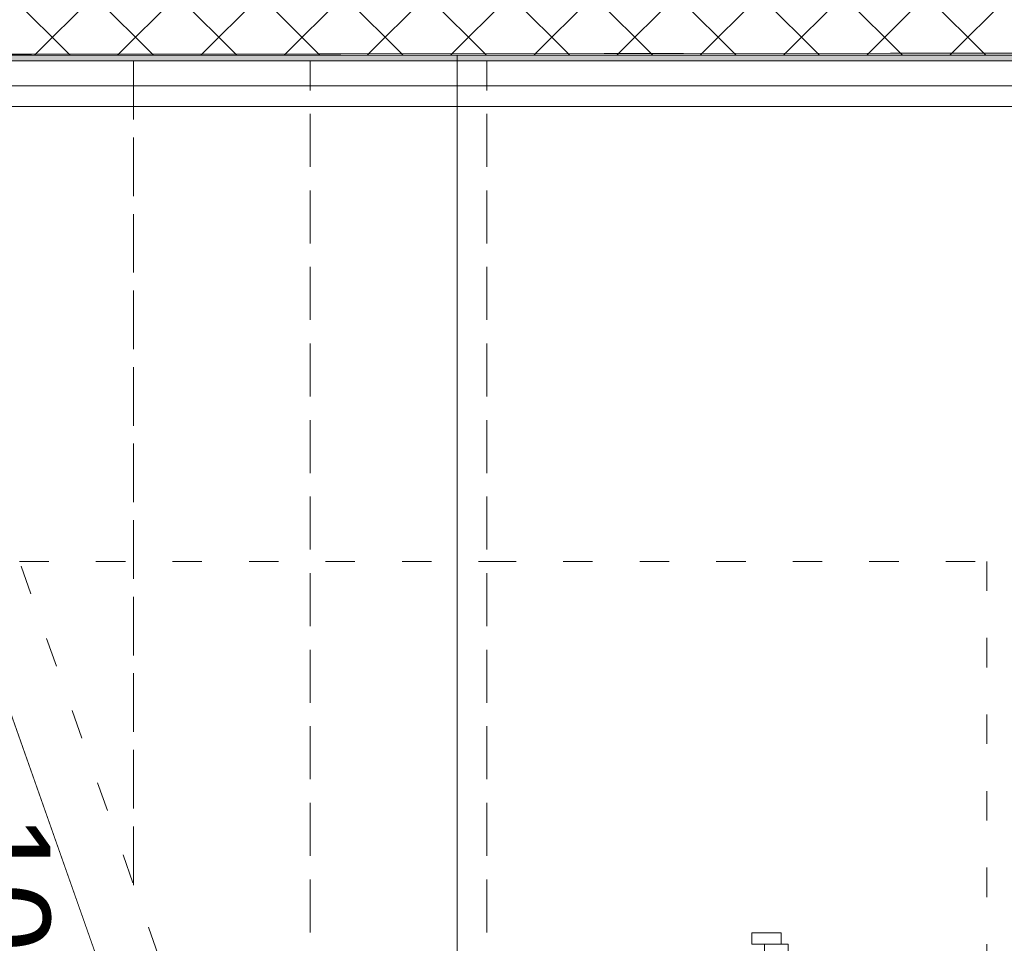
# Model space of a CAD drawing. Header units: millimetres. Extents: x 74467 to 235410, y -65 to 114857.
# Tile 212 of 256: x 136699 to 138372, y 69737 to 71306. Entities that reach past the tile are written whole.
import ezdxf
from ezdxf.enums import TextEntityAlignment as Align

# ---------------------------------------------------------------- set-up
doc = ezdxf.new("R2010")
doc.units = ezdxf.units.MM
doc.header["$MEASUREMENT"] = 0
for name, pattern in [('Katkend topelt', [1093.611073, 529.166651, -211.666656, 141.111112, -211.666656]), ('Punktiir tihe', [176.388884, 0, -176.388884]), ('Putukavõrk', [130, 50, -80]), ('Wipeout_Contour', [1000, 0, -1000])]:
    doc.linetypes.add(name, pattern=pattern)
for name, color, linetype in [('00 Kunstikonkursi LÜ jaoks asendi 2D', 7, 'Continuous'), ('00 Teljed.AR', 7, 'Continuous'), ('1235 Vahelaed.AR', 7, 'Continuous'), ('1237 Trepid.AR', 7, 'Continuous'), ('1311 Siseseinad.AR', 7, 'Continuous'), ('1317 Käsipuud.SA', 7, 'Continuous'), ('1326 Seinapinnad.SA', 7, 'Continuous'), ('9350 Netopind.AR', 7, 'Continuous'), ('Uks', 7, 'Continuous')]:
    doc.layers.add(name, color=color, linetype=linetype)
doc.styles.add('GENERATED_STYLE_3', font='txt')

# ---------------------------------------------------------------- blocks, each defined once
blk = doc.blocks.new('Slab_19_1', base_point=(137442.6, 67680.3))
at = {"layer": '1235 Vahelaed.AR', "color": 7, "linetype": 'Continuous', "lineweight": 13, "flags": 128}
blk.add_lwpolyline([(137442.6, 67680.3), (139382.6, 67680.3), (139382.6, 69965.7), (139552.6, 69965.7), (139552.6, 71165.9), (139382.6, 71165.9), (139382.6, 71245.9), (137442.6, 71245.9)], close=True, dxfattribs=at)
blk = doc.blocks.new('Stair_2_1')
at = {"layer": '1237 Trepid.AR', "color": 253, "linetype": 'Putukavõrk', "lineweight": 13, "true_color": 0xa5a6a4}
for p, q in [((136892.6, 71235.9), (136592.6, 71235.9)), ((137192.6, 71235.9), (136892.6, 71235.9)), ((137192.6, 69535.9), (137192.6, 71235.9)), ((137192.6, 71235.9), (137192.6, 69535.9)), ((137492.6, 71235.9), (137192.6, 71235.9)), ((137492.6, 69535.9), (137492.6, 71235.9)), ((137492.6, 71235.9), (137492.6, 69535.9)), ((139382.6, 71235.9), (137492.6, 71235.9)), ((137492.6, 70385.9), (138342.6, 70385.9)), ((138342.6, 70385.9), (138342.6, 68585.9))]:
    blk.add_line(p, q, dxfattribs=at)
at = {"color": 254, "linetype": 'Wipeout_Contour', "lineweight": 0, "ltscale": 460475.842871}
blk.add_wipeout([(136592.6, 70385.9), (136592.6, 69535.9), (136892.6, 69535.9)], dxfattribs=at).dxf.layer = '1237 Trepid.AR'
at = {"layer": '1237 Trepid.AR', "color": 7, "linetype": 'Continuous', "lineweight": 13}
blk.add_line((136292.6, 71235.9), (136892.6, 69535.9), dxfattribs=at)
at = {"layer": '1237 Trepid.AR', "color": 7, "linetype": 'Putukavõrk', "lineweight": 13}
blk.add_line((136398.7, 71235.9), (136998.7, 69535.9), dxfattribs=at)
at = {"layer": '1237 Trepid.AR', "color": 253, "linetype": 'Putukavõrk', "lineweight": 13, "true_color": 0xa5a6a4}
for p, q in [((136892.6, 69836.3), (136892.6, 71235.9)), ((136892.6, 71235.9), (136892.6, 69836.3)), ((136698.7, 70385.9), (137492.6, 70385.9))]:
    blk.add_line(p, q, dxfattribs=at)
at = {"layer": '1237 Trepid.AR', "color": 251, "lineweight": 13, "insert": (136675, 69955.9), "char_height": 150, "attachment_point": 4, "rotation": 270, "style": 'GENERATED_STYLE_3'}
blk.add_mtext('\\A1;{\\pql;\\fArial|b0|i0|c0|p34;10}', dxfattribs=at)
blk = doc.blocks.new('Wall_11_1', base_point=(132092.6, 71435.9))
at = {"layer": '1311 Siseseinad.AR', "linetype": 'Continuous', "lineweight": 13, "true_color": 0x50504f}
h = blk.add_hatch(dxfattribs=at)
h.set_pattern_fill('Plokk_õõnesbetoon_0001', color=251, style=0, pattern_type=2)
h.set_pattern_definition([(45, (0, 0), (-70.71068, 70.71068), []), (135, (0, 0), (70.71068, 70.71068), [])])
h.paths.add_polyline_path([(139392.6, 71435.9), (133882.6, 71435.9), (133882.6, 71245.9), (139392.6, 71245.9)])
at = {"layer": '1311 Siseseinad.AR', "color": 7, "linetype": 'Continuous', "lineweight": 15, "flags": 128}
blk.add_lwpolyline([(133882.6, 71245.9), (139392.6, 71245.9)], dxfattribs=at)
blk = doc.blocks.new('Trepp_Trepikoda_PK 1-TR2_2_1', base_point=(132392.6, 71235.9))
at = {"layer": '9350 Netopind.AR', "color": 7, "linetype": 'Continuous', "lineweight": 13, "flags": 128}
blk.add_lwpolyline([(131492.6, 71235.9), (131492.6, 69745.9), (132242.6, 69745.9), (132242.6, 67659.5), (133954.5, 67641.1), (133954.5, 67705.5), (139392.7, 67688.6), (139392.6, 69545.9), (139182.6, 69545.9), (139182.6, 69985.9), (139392.6, 69985.9), (139392.6, 71235.9)], close=True, dxfattribs=at)
blk = doc.blocks.new('Wall_28_1', base_point=(132282.6, 71245.9))
at = {"layer": '1326 Seinapinnad.SA', "linetype": 'Continuous', "lineweight": 0, "true_color": 0xfefefe}
blk.add_hatch(color=7, dxfattribs=at).paths.add_polyline_path([(139382.6, 71245.9), (133882.6, 71245.9), (133882.6, 71235.9), (139382.6, 71235.9)])
at = {"layer": '1326 Seinapinnad.SA', "color": 7, "linetype": 'Continuous', "lineweight": 15, "flags": 128}
for points in [[(139382.6, 71245.9), (133882.6, 71245.9)], [(133882.6, 71235.9), (139382.6, 71235.9)]]:
    blk.add_lwpolyline(points, dxfattribs=at)
blk = doc.blocks.new('Railing_3_1')
at = {"layer": '1317 Käsipuud.SA', "color": 7, "linetype": 'Continuous', "lineweight": 13}
for p, q in [((137480.1, 71193.4), (133892.6, 71193.4)), ((137480.1, 71193.4), (133892.6, 71193.4)), ((137492.6, 71193.4), (137480.1, 71193.4)), ((137492.6, 71193.4), (137480.1, 71193.4)), ((137517.6, 71193.4), (137492.6, 71193.4)), ((137517.6, 71193.4), (137492.6, 71193.4)), ((137542.6, 71193.4), (137517.6, 71193.4)), ((137542.6, 71193.4), (137517.6, 71193.4)), ((137555.1, 71193.4), (137542.6, 71193.4)), ((137555.1, 71193.4), (137542.6, 71193.4)), ((139091.6, 71193.4), (137555.1, 71193.4)), ((139091.6, 71193.4), (137555.1, 71193.4)), ((133892.6, 71158.4), (137480.1, 71158.4)), ((133892.6, 71158.4), (137480.1, 71158.4)), ((137480.1, 71158.4), (137492.6, 71158.4)), ((137480.1, 71158.4), (137492.6, 71158.4)), ((137492.6, 71158.4), (137517.6, 71158.4)), ((137492.6, 71158.4), (137517.6, 71158.4)), ((137517.6, 71158.4), (137542.6, 71158.4)), ((137517.6, 71158.4), (137542.6, 71158.4)), ((137542.6, 71158.4), (137555.1, 71158.4)), ((137542.6, 71158.4), (137555.1, 71158.4)), ((137555.1, 71158.4), (139091.6, 71158.4)), ((137555.1, 71158.4), (139091.6, 71158.4))]:
    blk.add_line(p, q, dxfattribs=at)
blk = doc.blocks.new('Railing_4_1')
at = {"layer": '1317 Käsipuud.SA', "color": 7, "linetype": 'Continuous', "lineweight": 13}
for p, q in [((137430.1, 71193.4), (133892.6, 71193.4)), ((137430.1, 71193.4), (133892.6, 71193.4)), ((137442.6, 71193.4), (137430.1, 71193.4)), ((137442.6, 71193.4), (137430.1, 71193.4)), ((137467.6, 71193.4), (137442.6, 71193.4)), ((137467.6, 71193.4), (137442.6, 71193.4)), ((137492.6, 71193.4), (137467.6, 71193.4)), ((137492.6, 71193.4), (137467.6, 71193.4)), ((137505.1, 71193.4), (137492.6, 71193.4)), ((137505.1, 71193.4), (137492.6, 71193.4)), ((138514.4, 71193.4), (137505.1, 71193.4)), ((138514.4, 71193.4), (137505.1, 71193.4)), ((133892.6, 71158.4), (137430.1, 71158.4)), ((133892.6, 71158.4), (137430.1, 71158.4)), ((137430.1, 71158.4), (137442.6, 71158.4)), ((137430.1, 71158.4), (137442.6, 71158.4)), ((137442.6, 71158.4), (137467.6, 71158.4)), ((137442.6, 71158.4), (137467.6, 71158.4)), ((137467.6, 71158.4), (137492.6, 71158.4)), ((137467.6, 71158.4), (137492.6, 71158.4)), ((137492.6, 71158.4), (137505.1, 71158.4)), ((137492.6, 71158.4), (137505.1, 71158.4)), ((137505.1, 71158.4), (138514.4, 71158.4)), ((137505.1, 71158.4), (138514.4, 71158.4))]:
    blk.add_line(p, q, dxfattribs=at)
blk = doc.blocks.new('Door 24_24')
at = {"layer": 'Uks', "color": 7, "linetype": 'Continuous', "lineweight": 13}
for p, q in [((432, 744), (432, 944)), ((432, 944), (472, 944)), ((472, 944), (472, 744)), ((472, 744), (432, 744)), ((452, 744), (452, 500)), ((432, 0), (432, 500)), ((432, 500), (472, 500)), ((472, 500), (472, 0)), ((-522, 0), (-522, 19)), ((-522, 19), (-472, 19)), ((-472, 19), (-472, 0)), ((472, 19), (522, 19)), ((472, 0), (472, 19)), ((522, 19), (522, 0)), ((-472, 0), (-522, 0)), ((-500, 0), (-522, 0)), ((-500, 0), (-522, 0)), ((-472, 0), (-500, 0)), ((-500, 0), (-500, -190)), ((-500, 0), (-500, -190)), ((-500, 0), (-500, -190)), ((-472, -40), (-472, 0)), ((472, 0), (432, 0)), ((522, 0), (472, 0)), ((500, 0), (472, 0)), ((472, 0), (472, -40)), ((500, -190), (500, 0)), ((500, 0), (500, -190)), ((500, 0), (500, -190)), ((500, 0), (522, 0)), ((500, 0), (522, 0)), ((-460, -40), (-472, -40)), ((-460, -190), (-460, -40)), ((472, -40), (460, -40)), ((460, -40), (460, -190)), ((-522, -209), (-522, -190)), ((-522, -190), (-472, -190)), ((-500, -190), (-522, -190)), ((-500, -190), (-522, -190)), ((-500, -190), (-460, -190)), ((-472, -190), (-472, -209)), ((460, -190), (500, -190)), ((472, -190), (522, -190)), ((472, -209), (472, -190)), ((500, -190), (522, -190)), ((500, -190), (522, -190)), ((522, -190), (522, -209)), ((-472, -209), (-522, -209)), ((522, -209), (472, -209))]:
    blk.add_line(p, q, dxfattribs=at)
at = {"layer": 'Uks', "color": 7, "linetype": 'Continuous', "lineweight": 13, "flags": 128}
for points in [[(452, 744), (452, 500), (432, 500), (432, 744)], [(472, 744), (472, 500), (452, 500), (452, 744)]]:
    blk.add_lwpolyline(points, close=True, dxfattribs=at)
at = {"layer": 'Uks', "color": 7, "linetype": 'Continuous', "lineweight": 13}
blk.add_arc((472, 0), 944, 90, 180, dxfattribs=at)
blk = doc.blocks.new('Wall_918_1', base_point=(139382.6, 69545.9))
at = {"layer": 'Uks', "color": 7, "linetype": 'Continuous', "lineweight": 13, "xscale": -1, "zscale": 1000, "rotation": 180}
blk.add_blockref('Door 24_24', (138464.8, 69545.9), dxfattribs=at)
blk = doc.blocks.new('Standard grid marker_7')
at = {"layer": '00 Teljed.AR', "color": 252, "linetype": 'Katkend topelt', "lineweight": 13, "true_color": 0x8c8d8c}
blk.add_line((1179.4, 0), (38064.5, 0), dxfattribs=at)
at = {"layer": '00 Teljed.AR', "color": 252, "lineweight": 13, "true_color": 0x8c8d8c, "style": 'GENERATED_STYLE_3'}
for tag, p in [('AC_MarkerText_1_0', (-200, -191.4)), ('AC_MarkerText_1_1', (39443.9, -191.4))]:
    blk.add_attdef(tag, text='', height=200, rotation=180, dxfattribs=at).set_placement(p, align=Align.TOP_CENTER)

msp = doc.modelspace()

# ---------------------------------------------------------------- block references
at = {"layer": '1235 Vahelaed.AR', "color": 7, "linetype": 'Continuous', "lineweight": 13}
msp.add_blockref('Slab_19_1', (137442.6, 67680.3), dxfattribs=at)

# ---------------------------------------------------------------- next in the draw order: block references
at = {"layer": '1237 Trepid.AR', "color": 7, "linetype": 'Punktiir tihe', "lineweight": 13}
msp.add_blockref('Stair_2_1', (0, 0), dxfattribs=at)

# ---------------------------------------------------------------- next in the draw order: linework, layer by layer
at = {"layer": '00 Kunstikonkursi LÜ jaoks asendi 2D', "color": 7, "linetype": 'Continuous', "lineweight": 13, "flags": 128}
for points in [[(85212.3, 103505.9), (80740.1, 71575.3), (94839, 69600.8), (97910.8, 91471.6), (123957.8, 87832), (121631.9, 71230), (139853.7, 71250.7), (139838.5, 103531.6)], [(121631.9, 71230), (121180.2, 68000.7), (139640.4, 67681.9), (139638.7, 71250.6)]]:
    msp.add_lwpolyline(points, close=True, dxfattribs=at)
at = {"layer": '9350 Netopind.AR', "color": 7, "linetype": 'Continuous', "lineweight": 0, "true_color": 0xfaefc5, "flags": 128}
msp.add_lwpolyline([(131492.6, 71235.9), (131492.6, 69745.9), (132242.6, 69745.9), (132242.6, 67659.5), (133954.5, 67641.1), (133954.5, 67705.5), (139392.7, 67688.6), (139392.6, 69545.9), (139182.6, 69545.9), (139182.6, 69985.9), (139392.6, 69985.9), (139392.6, 71235.9)], close=True, dxfattribs=at)

# ---------------------------------------------------------------- next in the draw order: block references
at = {"layer": '00 Teljed.AR', "color": 7, "linetype": 'Continuous', "lineweight": 13, "zscale": 1000, "rotation": 180}
msp.add_blockref('Standard grid marker_7', (144446.7, 71245.9), dxfattribs=at)
at = {"layer": '1311 Siseseinad.AR', "color": 7, "lineweight": 15}
for name, p in [('Wall_11_1', (132092.6, 71435.9)), ('Wall_918_1', (139382.6, 69545.9))]:
    msp.add_blockref(name, p, dxfattribs=at)
at = {"layer": '1317 Käsipuud.SA', "color": 7, "linetype": 'Continuous', "lineweight": 13}
for name in ['Railing_3_1', 'Railing_4_1']:
    msp.add_blockref(name, (0, 0), dxfattribs=at)
at = {"layer": '1326 Seinapinnad.SA', "color": 7, "lineweight": 15}
msp.add_blockref('Wall_28_1', (132282.6, 71245.9), dxfattribs=at)
at = {"layer": '9350 Netopind.AR', "color": 7, "linetype": 'Continuous', "lineweight": 13}
msp.add_blockref('Trepp_Trepikoda_PK 1-TR2_2_1', (132392.6, 71235.9), dxfattribs=at)

doc.saveas('drawing.dxf')
